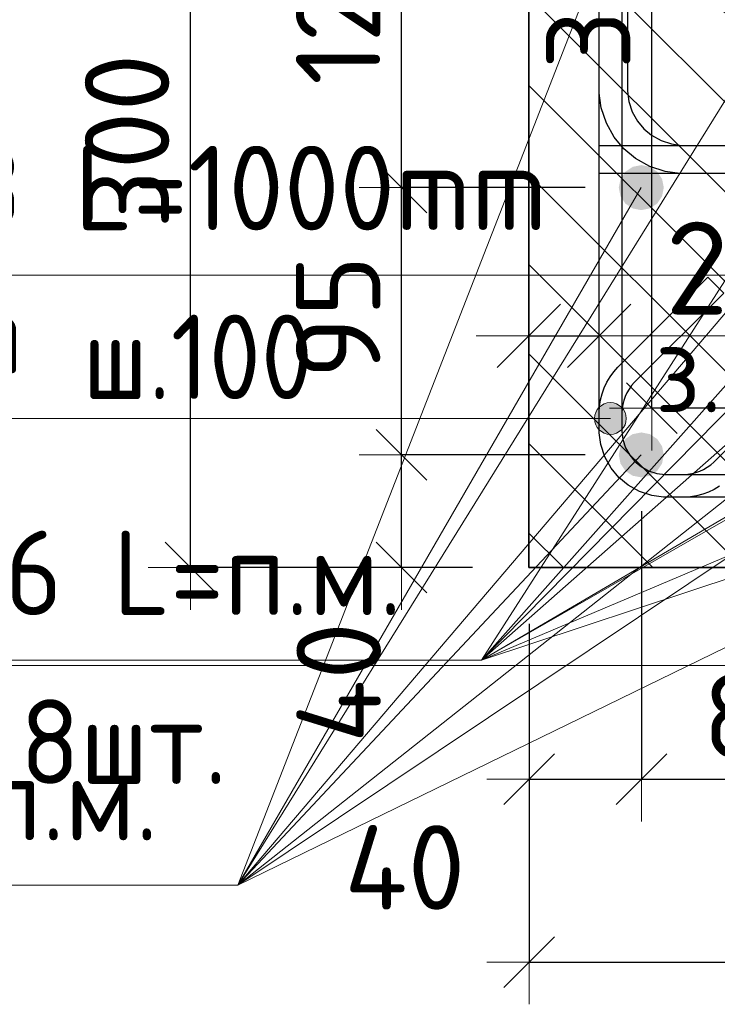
# Model space of a CAD drawing. Header units: metres. Extents: x -38 to 98, y -15 to 21.
# Tile 78 of 147: x 71.95 to 72.198, y 5.151 to 5.501. Entities that reach past the tile are written whole.
import ezdxf

# ---------------------------------------------------------------- set-up
doc = ezdxf.new("R2010")
doc.units = ezdxf.units.M
doc.header["$PDMODE"] = 65
for name, color, linetype, lineweight in [('XR$3$Арм.стержн. Хомут', 240, 'Continuous', 35), ('XR$3$Арм.стержн.горизонт. 1', 180, 'Continuous', 35), ('XR$3$Размерная линия (1)', 7, 'Continuous', 13), ('XR$4$Текст_ примечание', 7, 'Continuous', 13), ('XR$5$Арм. стержнями нижней зоны', 180, 'Continuous', 35), ('XR$5$Арм.стержн. Арматура края', 96, 'Continuous', 35), ('XR$5$Арм.стержн. Хомут', 240, 'Continuous', 35), ('XR$5$Арм.стержн.горизонт. 1', 180, 'Continuous', 35), ('XR$5$Размерная линия (1)', 7, 'Continuous', 13), ('XR$5$Размерная линия_ общее', 7, 'Continuous', 13)]:
    doc.layers.add(name, color=color, linetype=linetype, lineweight=lineweight)
doc.styles.add('ISOCPEUR', font='txt')
doc.dimstyles.new('DIMSTYLE_11', dxfattribs={"dimtxt": 0.033, "dimasz": 0.0375, "dimexe": 0, "dimexo": 0, "dimgap": 0.0165, "dimtad": 2, "dimdec": 0, "dimlfac": 1000, "dimrnd": 1, "dimzin": 12, "dimdsep": 46, "dimtxsty": 'ISOCPEUR', "dimblk1": 'ALL_ML_STRICH', "dimblk2": 'ALL_ML_STRICH', "dimsah": 1, "dimcen": 0, "dimclrd": 7, "dimclre": 256, "dimclrt": 7, "dimadec": 0, "dimazin": 0, "dimtfac": 1, "dimtdec": 0, "dimtix": 1, "dimtmove": 2, "dimatfit": 3, "dimfxl": 0, "dimtvp": 1.2, "dimtzin": 0, "dimlwd": 0, "dimlwe": -3, "dimarcsym": 0})
doc.dimstyles.new('DIMSTYLE_12', dxfattribs={"dimtxt": 0.03, "dimasz": 0.03, "dimexe": 0, "dimexo": 0, "dimgap": 0.015, "dimtad": 2, "dimdec": 0, "dimlfac": 1000, "dimrnd": 1, "dimzin": 12, "dimdsep": 46, "dimtxsty": 'ISOCPEUR', "dimblk1": 'ALL_ML_STRICH', "dimblk2": 'ALL_ML_STRICH', "dimsah": 1, "dimcen": 0, "dimclrd": 7, "dimclre": 256, "dimclrt": 7, "dimadec": 0, "dimazin": 0, "dimtfac": 1, "dimtdec": 0, "dimtix": 1, "dimtmove": 2, "dimatfit": 3, "dimfxl": 0, "dimtzin": 0, "dimlwd": 0, "dimlwe": -3, "dimarcsym": 0})
doc.dimstyles.new('DIMSTYLE_14', dxfattribs={"dimtxt": 0.03, "dimasz": 0.03, "dimexe": 0, "dimexo": 0, "dimgap": 0.015, "dimtad": 2, "dimdec": 0, "dimlfac": 1000, "dimrnd": 1, "dimzin": 12, "dimdsep": 46, "dimtxsty": 'ISOCPEUR', "dimblk1": 'ALL_ML_STRICH', "dimblk2": 'ALL_ML_STRICH', "dimsah": 1, "dimcen": 0, "dimclrd": 7, "dimclre": 256, "dimclrt": 7, "dimadec": 0, "dimazin": 0, "dimtfac": 1, "dimtdec": 0, "dimtix": 1, "dimtmove": 2, "dimatfit": 3, "dimfxl": 0, "dimtvp": 1.2, "dimtzin": 0, "dimlwd": 0, "dimlwe": -3, "dimarcsym": 0})
doc.dimstyles.new('DIMSTYLE_16', dxfattribs={"dimtxt": 0.03, "dimasz": 0.03, "dimexe": 0, "dimexo": 0, "dimgap": 0.015, "dimtad": 0, "dimdec": 0, "dimlfac": 1000, "dimrnd": 1, "dimzin": 12, "dimdsep": 46, "dimtxsty": 'ISOCPEUR', "dimblk1": 'ALL_ML_STRICH', "dimblk2": 'ALL_ML_STRICH', "dimsah": 1, "dimcen": 0, "dimclrd": 7, "dimclre": 256, "dimclrt": 7, "dimadec": 0, "dimazin": 0, "dimtfac": 1, "dimtdec": 0, "dimtix": 1, "dimtmove": 2, "dimatfit": 3, "dimfxl": 0, "dimtvp": 1.2, "dimtzin": 0, "dimlwd": 0, "dimlwe": -3, "dimarcsym": 0})

# ---------------------------------------------------------------- blocks, each defined once
blk = doc.blocks.new('ALL_ML_STRICH')
at = {"color": 0, "linetype": 'ByBlock', "lineweight": -2}
for p, q in [((0, -0.5), (0, 0.5)), ((-0.3, -0.3), (0.3, 0.3)), ((-1, 0), (0.5, 0))]:
    blk.add_line(p, q, dxfattribs=at)
blk = doc.blocks.new('*D77')
at = {"layer": 'DEFPOINTS', "color": 7, "linetype": 'Continuous', "lineweight": 13, "transparency": 33554687}
for p in [(72.29474, 5.66307), (72.1744, 5.36307), (72.2947, 5.36307)]:
    blk.add_point(p, dxfattribs=at)
at = {"layer": 'XR$3$Размерная линия (1)', "color": 9, "linetype": 'Continuous', "lineweight": -2, "true_color": 0xc7c7c7, "transparency": 33554687}
for p, q in [((72.27474, 5.66307), (72.1744, 5.66307)), ((72.2747, 5.36307), (72.1744, 5.36307))]:
    blk.add_line(p, q, dxfattribs=at)
at = {"layer": 'XR$3$Размерная линия (1)', "color": 7, "linetype": 'Continuous', "lineweight": -2, "transparency": 33554687}
blk.add_line((72.1744, 5.36307), (72.1744, 5.66307), dxfattribs=at)
at = {"layer": 'XR$3$Размерная линия (1)', "color": 7, "linetype": 'Continuous', "lineweight": 13, "transparency": 33554687, "xscale": 0.03, "yscale": 0.03, "zscale": 0.03}
for p, rotation in [((72.1744, 5.66307), 90), ((72.1744, 5.36307), 270)]:
    blk.add_blockref('ALL_ML_STRICH', p, dxfattribs=dict(at, rotation=rotation))
at = {"layer": 'XR$3$Размерная линия (1)', "color": 7, "linetype": 'Continuous', "lineweight": 13, "transparency": 33554687, "insert": (72.1519, 5.51457), "char_height": 0.03, "width": 0.09, "attachment_point": 5, "rotation": 90, "style": 'ISOCPEUR'}
blk.add_mtext('\\A1;{300}', dxfattribs=at)
blk = doc.blocks.new('*D789')
at = {"layer": 'DEFPOINTS', "color": 7, "linetype": 'Continuous', "lineweight": 13, "transparency": 33554687}
for p in [(72.13074, 5.38885), (72.13074, 5.35386), (72.15574, 5.34886)]:
    blk.add_point(p, dxfattribs=at)
at = {"layer": 'XR$5$Размерная линия_ общее', "color": 253, "linetype": 'Continuous', "lineweight": -2, "true_color": 0xa0a0a0, "transparency": 33554687}
for p, q in [((72.13074, 5.37386), (72.13074, 5.38885)), ((72.15574, 5.36886), (72.15574, 5.38885))]:
    blk.add_line(p, q, dxfattribs=at)
at = {"layer": 'XR$5$Размерная линия_ общее', "color": 7, "linetype": 'Continuous', "lineweight": -2, "transparency": 33554687}
blk.add_line((72.13074, 5.38885), (72.15574, 5.38885), dxfattribs=at)
at = {"layer": 'XR$5$Размерная линия_ общее', "color": 7, "linetype": 'Continuous', "lineweight": 13, "transparency": 33554687, "xscale": 0.0375, "yscale": 0.0375, "zscale": 0.0375, "rotation": 180}
blk.add_blockref('ALL_ML_STRICH', (72.13074, 5.38885), dxfattribs=at)
at = {"layer": 'XR$5$Размерная линия_ общее', "color": 7, "linetype": 'Continuous', "lineweight": 13, "transparency": 33554687, "xscale": 0.0375, "yscale": 0.0375, "zscale": 0.0375}
blk.add_blockref('ALL_ML_STRICH', (72.15574, 5.38885), dxfattribs=at)
at = {"layer": 'XR$5$Размерная линия_ общее', "color": 7, "linetype": 'Continuous', "lineweight": 13, "transparency": 33554687, "insert": (72.20246, 5.41285), "char_height": 0.033, "width": 0.066, "attachment_point": 5, "style": 'ISOCPEUR'}
blk.add_mtext('\\A1;{25}', dxfattribs=at)
at = {"layer": 'XR$5$Размерная линия_ общее', "color": 7, "linetype": 'Continuous', "lineweight": 13, "transparency": 33554687, "insert": (72.17552, 5.38864), "char_height": 0.027, "width": 0.00135, "attachment_point": 1, "line_spacing_factor": 0.60241, "style": 'ISOCPEUR'}
blk.add_mtext('з.с.', dxfattribs=at)
blk = doc.blocks.new('*D791')
at = {"layer": 'DEFPOINTS', "color": 7, "linetype": 'Continuous', "lineweight": 13, "transparency": 33554687}
for p in [(72.13078, 5.60648), (72.01043, 5.30648), (72.13074, 5.30648)]:
    blk.add_point(p, dxfattribs=at)
at = {"layer": 'XR$5$Размерная линия (1)', "color": 9, "linetype": 'Continuous', "lineweight": -2, "true_color": 0xc7c7c7, "transparency": 33554687}
for p, q in [((72.11078, 5.60648), (72.01043, 5.60648)), ((72.11074, 5.30648), (72.01043, 5.30648))]:
    blk.add_line(p, q, dxfattribs=at)
at = {"layer": 'XR$5$Размерная линия (1)', "color": 7, "linetype": 'Continuous', "lineweight": -2, "transparency": 33554687}
blk.add_line((72.01043, 5.30648), (72.01043, 5.60648), dxfattribs=at)
at = {"layer": 'XR$5$Размерная линия (1)', "color": 7, "linetype": 'Continuous', "lineweight": 13, "transparency": 33554687, "xscale": 0.03, "yscale": 0.03, "zscale": 0.03}
for p, rotation in [((72.01043, 5.60648), 90), ((72.01043, 5.30648), 270)]:
    blk.add_blockref('ALL_ML_STRICH', p, dxfattribs=dict(at, rotation=rotation))
at = {"layer": 'XR$5$Размерная линия (1)', "color": 7, "linetype": 'Continuous', "lineweight": 13, "transparency": 33554687, "insert": (71.98793, 5.45798), "char_height": 0.03, "width": 0.09, "attachment_point": 5, "rotation": 90, "style": 'ISOCPEUR'}
blk.add_mtext('\\A1;{300}', dxfattribs=at)
blk = doc.blocks.new('*D792')
at = {"layer": 'DEFPOINTS', "color": 7, "linetype": 'Continuous', "lineweight": 13, "transparency": 33554687}
for p in [(72.13078, 5.30648), (72.38074, 5.30648), (72.13078, 5.16625)]:
    blk.add_point(p, dxfattribs=at)
at = {"layer": 'XR$5$Размерная линия (1)', "color": 9, "linetype": 'Continuous', "lineweight": -2, "true_color": 0xc7c7c7, "transparency": 33554687}
for p, q in [((72.13078, 5.28648), (72.13078, 5.16625)), ((72.38074, 5.28648), (72.38074, 5.16625))]:
    blk.add_line(p, q, dxfattribs=at)
at = {"layer": 'XR$5$Размерная линия (1)', "color": 7, "linetype": 'Continuous', "lineweight": -2, "transparency": 33554687}
blk.add_line((72.13078, 5.16625), (72.38074, 5.16625), dxfattribs=at)
at = {"layer": 'XR$5$Размерная линия (1)', "color": 7, "linetype": 'Continuous', "lineweight": 13, "transparency": 33554687, "xscale": 0.03, "yscale": 0.03, "zscale": 0.03, "rotation": 180}
blk.add_blockref('ALL_ML_STRICH', (72.13078, 5.16625), dxfattribs=at)
at = {"layer": 'XR$5$Размерная линия (1)', "color": 7, "linetype": 'Continuous', "lineweight": 13, "transparency": 33554687, "xscale": 0.03, "yscale": 0.03, "zscale": 0.03}
blk.add_blockref('ALL_ML_STRICH', (72.38074, 5.16625), dxfattribs=at)
at = {"layer": 'XR$5$Размерная линия (1)', "color": 7, "linetype": 'Continuous', "lineweight": 13, "transparency": 33554687, "insert": (72.25726, 5.18875), "char_height": 0.03, "width": 0.09, "attachment_point": 5, "style": 'ISOCPEUR'}
blk.add_mtext('\\A1;{250}', dxfattribs=at)
blk = doc.blocks.new('*D796')
at = {"layer": 'DEFPOINTS', "color": 7, "linetype": 'Continuous', "lineweight": 13, "transparency": 33554687}
for p in [(72.1707, 5.34648), (72.13078, 5.30648), (72.13078, 5.23125)]:
    blk.add_point(p, dxfattribs=at)
at = {"layer": 'XR$5$Размерная линия (1)', "color": 9, "linetype": 'Continuous', "lineweight": -2, "true_color": 0xc7c7c7, "transparency": 33554687}
for p, q in [((72.1707, 5.32648), (72.1707, 5.23125)), ((72.13078, 5.28648), (72.13078, 5.23125))]:
    blk.add_line(p, q, dxfattribs=at)
at = {"layer": 'XR$5$Размерная линия (1)', "color": 7, "linetype": 'Continuous', "lineweight": -2, "transparency": 33554687}
blk.add_line((72.13078, 5.23125), (72.1707, 5.23125), dxfattribs=at)
at = {"layer": 'XR$5$Размерная линия (1)', "color": 7, "linetype": 'Continuous', "lineweight": 13, "transparency": 33554687, "xscale": 0.03, "yscale": 0.03, "zscale": 0.03, "rotation": 180}
blk.add_blockref('ALL_ML_STRICH', (72.13078, 5.23125), dxfattribs=at)
at = {"layer": 'XR$5$Размерная линия (1)', "color": 7, "linetype": 'Continuous', "lineweight": 13, "transparency": 33554687, "xscale": 0.03, "yscale": 0.03, "zscale": 0.03}
blk.add_blockref('ALL_ML_STRICH', (72.1707, 5.23125), dxfattribs=at)
at = {"layer": 'XR$5$Размерная линия (1)', "color": 7, "linetype": 'Continuous', "lineweight": 13, "transparency": 33554687, "insert": (72.08662, 5.19989), "char_height": 0.03, "width": 0.06, "attachment_point": 5, "style": 'ISOCPEUR'}
blk.add_mtext('\\A1;{40}', dxfattribs=at)
blk = doc.blocks.new('*D797')
at = {"layer": 'DEFPOINTS', "color": 7, "linetype": 'Continuous', "lineweight": 13, "transparency": 33554687}
for p in [(72.1707, 5.34648), (72.2557, 5.34648), (72.1707, 5.23125)]:
    blk.add_point(p, dxfattribs=at)
at = {"layer": 'XR$5$Размерная линия (1)', "color": 9, "linetype": 'Continuous', "lineweight": -2, "true_color": 0xc7c7c7, "transparency": 33554687}
for p, q in [((72.1707, 5.32648), (72.1707, 5.23125)), ((72.2557, 5.32648), (72.2557, 5.23125))]:
    blk.add_line(p, q, dxfattribs=at)
at = {"layer": 'XR$5$Размерная линия (1)', "color": 7, "linetype": 'Continuous', "lineweight": -2, "transparency": 33554687}
blk.add_line((72.1707, 5.23125), (72.2557, 5.23125), dxfattribs=at)
at = {"layer": 'XR$5$Размерная линия (1)', "color": 7, "linetype": 'Continuous', "lineweight": 13, "transparency": 33554687, "xscale": 0.03, "yscale": 0.03, "zscale": 0.03, "rotation": 180}
blk.add_blockref('ALL_ML_STRICH', (72.1707, 5.23125), dxfattribs=at)
at = {"layer": 'XR$5$Размерная линия (1)', "color": 7, "linetype": 'Continuous', "lineweight": 13, "transparency": 33554687, "xscale": 0.03, "yscale": 0.03, "zscale": 0.03}
blk.add_blockref('ALL_ML_STRICH', (72.2557, 5.23125), dxfattribs=at)
at = {"layer": 'XR$5$Размерная линия (1)', "color": 7, "linetype": 'Continuous', "lineweight": 13, "transparency": 33554687, "insert": (72.2147, 5.25375), "char_height": 0.03, "width": 0.06, "attachment_point": 5, "style": 'ISOCPEUR'}
blk.add_mtext('\\A1;{85}', dxfattribs=at)
blk = doc.blocks.new('*D880')
at = {"layer": 'DEFPOINTS', "color": 7, "linetype": 'Continuous', "lineweight": 13, "transparency": 33554687}
for p in [(72.1707, 5.34648), (72.08543, 5.30648), (72.13074, 5.30648)]:
    blk.add_point(p, dxfattribs=at)
at = {"layer": 'XR$5$Размерная линия (1)', "color": 9, "linetype": 'Continuous', "lineweight": -2, "true_color": 0xc7c7c7, "transparency": 33554687}
for p, q in [((72.1507, 5.34648), (72.08543, 5.34648)), ((72.11074, 5.30648), (72.08543, 5.30648))]:
    blk.add_line(p, q, dxfattribs=at)
at = {"layer": 'XR$5$Размерная линия (1)', "color": 7, "linetype": 'Continuous', "lineweight": -2, "transparency": 33554687}
blk.add_line((72.08543, 5.30648), (72.08543, 5.34648), dxfattribs=at)
at = {"layer": 'XR$5$Размерная линия (1)', "color": 7, "linetype": 'Continuous', "lineweight": 13, "transparency": 33554687, "xscale": 0.03, "yscale": 0.03, "zscale": 0.03}
for p, rotation in [((72.08543, 5.34648), 90), ((72.08543, 5.30648), 270)]:
    blk.add_blockref('ALL_ML_STRICH', p, dxfattribs=dict(at, rotation=rotation))
at = {"layer": 'XR$5$Размерная линия (1)', "color": 7, "linetype": 'Continuous', "lineweight": 13, "transparency": 33554687, "insert": (72.06314, 5.26558), "char_height": 0.03, "width": 0.06, "attachment_point": 5, "rotation": 90, "style": 'ISOCPEUR'}
blk.add_mtext('\\A1;{40}', dxfattribs=at)
blk = doc.blocks.new('*D881')
at = {"layer": 'DEFPOINTS', "color": 7, "linetype": 'Continuous', "lineweight": 13, "transparency": 33554687}
for p in [(72.1707, 5.44148), (72.08543, 5.34648), (72.1707, 5.34648)]:
    blk.add_point(p, dxfattribs=at)
at = {"layer": 'XR$5$Размерная линия (1)', "color": 9, "linetype": 'Continuous', "lineweight": -2, "true_color": 0xc7c7c7, "transparency": 33554687}
for p, q in [((72.1507, 5.44148), (72.08543, 5.44148)), ((72.1507, 5.34648), (72.08543, 5.34648))]:
    blk.add_line(p, q, dxfattribs=at)
at = {"layer": 'XR$5$Размерная линия (1)', "color": 7, "linetype": 'Continuous', "lineweight": -2, "transparency": 33554687}
blk.add_line((72.08543, 5.34648), (72.08543, 5.44148), dxfattribs=at)
at = {"layer": 'XR$5$Размерная линия (1)', "color": 7, "linetype": 'Continuous', "lineweight": 13, "transparency": 33554687, "xscale": 0.03, "yscale": 0.03, "zscale": 0.03}
for p, rotation in [((72.08543, 5.44148), 90), ((72.08543, 5.34648), 270)]:
    blk.add_blockref('ALL_ML_STRICH', p, dxfattribs=dict(at, rotation=rotation))
at = {"layer": 'XR$5$Размерная линия (1)', "color": 7, "linetype": 'Continuous', "lineweight": 13, "transparency": 33554687, "insert": (72.06293, 5.39548), "char_height": 0.03, "width": 0.06, "attachment_point": 5, "rotation": 90, "style": 'ISOCPEUR'}
blk.add_mtext('\\A1;{95}', dxfattribs=at)
blk = doc.blocks.new('*D882')
at = {"layer": 'DEFPOINTS', "color": 7, "linetype": 'Continuous', "lineweight": 13, "transparency": 33554687}
for p in [(72.1707, 5.56148), (72.08543, 5.44148), (72.1707, 5.44148)]:
    blk.add_point(p, dxfattribs=at)
at = {"layer": 'XR$5$Размерная линия (1)', "color": 9, "linetype": 'Continuous', "lineweight": -2, "true_color": 0xc7c7c7, "transparency": 33554687}
for p, q in [((72.1507, 5.56148), (72.08543, 5.56148)), ((72.1507, 5.44148), (72.08543, 5.44148))]:
    blk.add_line(p, q, dxfattribs=at)
at = {"layer": 'XR$5$Размерная линия (1)', "color": 7, "linetype": 'Continuous', "lineweight": -2, "transparency": 33554687}
blk.add_line((72.08543, 5.44148), (72.08543, 5.56148), dxfattribs=at)
at = {"layer": 'XR$5$Размерная линия (1)', "color": 7, "linetype": 'Continuous', "lineweight": 13, "transparency": 33554687, "xscale": 0.03, "yscale": 0.03, "zscale": 0.03}
for p, rotation in [((72.08543, 5.56148), 90), ((72.08543, 5.44148), 270)]:
    blk.add_blockref('ALL_ML_STRICH', p, dxfattribs=dict(at, rotation=rotation))
at = {"layer": 'XR$5$Размерная линия (1)', "color": 7, "linetype": 'Continuous', "lineweight": 13, "transparency": 33554687, "insert": (72.06293, 5.50598), "char_height": 0.03, "width": 0.09, "attachment_point": 5, "rotation": 90, "style": 'ISOCPEUR'}
blk.add_mtext('\\A1;{120}', dxfattribs=at)

msp = doc.modelspace()

# ---------------------------------------------------------------- hatches: boundary and pattern name
at = {"linetype": 'Continuous', "lineweight": 25, "transparency": 33554687}
h = msp.add_hatch(dxfattribs=at)
h.set_pattern_fill('__________540', scale=0.015, style=0, pattern_type=2)
h.set_pattern_definition([(135, (0, 0), (-0.031819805, -0.031819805), [0.4, -0.05, 0, -0.05]), (135, (-0.01591, -0.01591), (-0.031819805, -0.031819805), [0.8, -0.1, 0.1, -0.1])])
h.paths.add_polyline_path([(72.38074, 5.60648), (72.13074, 5.60648), (72.13074, 5.30648), (72.38074, 5.30648)], flags=0)
at = {"layer": 'XR$5$Арм.стержн. Хомут', "linetype": 'Continuous', "lineweight": 13, "transparency": 33554687}
for points in [[(72.15486, 5.36224), (72.15689, 5.35459), (72.15689, 5.36427)], [(72.15689, 5.36427), (72.1597, 5.35381), (72.1597, 5.36506)], [(72.15689, 5.36427), (72.15689, 5.35459), (72.1597, 5.35381)], [(72.1597, 5.36506), (72.1597, 5.35381), (72.16251, 5.35459)], [(72.1597, 5.36506), (72.16251, 5.35459), (72.16251, 5.36427)], [(72.16251, 5.36427), (72.16251, 5.35459), (72.16454, 5.35662)], [(72.16251, 5.36427), (72.16454, 5.35662), (72.16454, 5.36224)], [(72.15486, 5.35662), (72.15486, 5.36224), (72.15408, 5.35943)], [(72.15486, 5.36224), (72.15486, 5.35662), (72.15689, 5.35459)], [(72.16454, 5.36224), (72.16454, 5.35662), (72.16533, 5.35943)]]:
    msp.add_hatch(color=7, dxfattribs=at).paths.add_polyline_path(points)
at = {"layer": 'XR$5$Арм.стержн.горизонт. 1', "linetype": 'Continuous', "lineweight": 50, "transparency": 33554687}
for points in [[(72.17866, 5.44148), (72.17805, 5.44454), (72.17632, 5.44714), (72.17372, 5.44887), (72.17066, 5.44948), (72.1676, 5.44887), (72.16501, 5.44714), (72.16327, 5.44454), (72.16266, 5.44148), (72.16327, 5.43842), (72.16501, 5.43582), (72.1676, 5.43409), (72.17066, 5.43348), (72.17372, 5.43409), (72.17632, 5.43582), (72.17805, 5.43842)], [(72.17866, 5.34648), (72.17805, 5.34954), (72.17632, 5.35214), (72.17372, 5.35387), (72.17066, 5.35448), (72.1676, 5.35387), (72.16501, 5.35214), (72.16327, 5.34954), (72.16266, 5.34648), (72.16327, 5.34342), (72.16501, 5.34082), (72.1676, 5.33909), (72.17066, 5.33848), (72.17372, 5.33909), (72.17632, 5.34082), (72.17805, 5.34342)]]:
    msp.add_hatch(color=7, dxfattribs=at).paths.add_polyline_path(points)

# ---------------------------------------------------------------- linework, layer by layer
at = {"color": 7, "linetype": 'Continuous', "lineweight": 35, "transparency": 33554687}
for p, q in [((72.13074, 5.60648), (72.13074, 5.30648)), ((72.13074, 5.30648), (72.38074, 5.30648))]:
    msp.add_line(p, q, dxfattribs=at)
at = {"color": 7, "linetype": 'Continuous', "lineweight": 13, "transparency": 33554687}
msp.add_line((72.15574, 5.38885), (72.21974, 5.38885), dxfattribs=at)
at = {"layer": 'XR$3$Арм.стержн. Хомут', "color": 7, "linetype": 'Continuous', "lineweight": 13, "transparency": 33554687}
for p, q in [((71.88614, 5.41033), (72.16914, 5.41033)), ((72.16914, 5.41033), (72.32366, 5.41033))]:
    msp.add_line(p, q, dxfattribs=at)
at = {"layer": 'XR$3$Арм.стержн.горизонт. 1', "color": 7, "linetype": 'Continuous', "lineweight": 13, "transparency": 33554687}
for p, q in [((72.11391, 5.27357), (72.3347, 5.61807)), ((72.11391, 5.27357), (72.41963, 5.61807)), ((72.11391, 5.27357), (72.5047, 5.61807)), ((72.11391, 5.27357), (72.50474, 5.49807)), ((72.11391, 5.27357), (72.33466, 5.49807)), ((72.11391, 5.27357), (72.33466, 5.40307)), ((72.11391, 5.27357), (72.41966, 5.40307)), ((72.11391, 5.27357), (72.50474, 5.40307)), ((71.88791, 5.27357), (72.11391, 5.27357))]:
    msp.add_line(p, q, dxfattribs=at)
at = {"layer": 'XR$4$Текст_ примечание', "color": 7, "linetype": 'Continuous', "lineweight": 13, "transparency": 33554687}
msp.add_line((86.41979, 5.27171), (67.91979, 5.27171), dxfattribs=at)
at = {"layer": 'XR$5$Арм. стержнями нижней зоны', "color": 4, "linetype": 'Continuous', "lineweight": 25, "transparency": 33554687}
msp.add_lwpolyline([(72.15574, 5.45648), (72.56791, 5.45648), (72.56791, 5.44648), (72.15574, 5.44648), (72.15574, 5.45648)], dxfattribs=at)
at = {"layer": 'XR$5$Арм.стержн. Арматура края', "color": 4, "linetype": 'Continuous', "lineweight": 25, "transparency": 33554687}
for points in [[(72.56791, 5.44648), (72.1843, 5.44648), (72.17909, 5.44721), (72.17365, 5.449), (72.16864, 5.45181), (72.16451, 5.45525), (72.16106, 5.45938), (72.15826, 5.46439), (72.15646, 5.46983), (72.15574, 5.47505), (72.15574, 5.55192), (72.15646, 5.55713), (72.15826, 5.56257), (72.16106, 5.56758), (72.16451, 5.57171), (72.16864, 5.57516), (72.17365, 5.57796), (72.17909, 5.57976), (72.1843, 5.58048), (72.56791, 5.58048)], [(72.56791, 5.57048), (72.185, 5.57048), (72.18136, 5.56998), (72.17769, 5.56877), (72.17434, 5.56689), (72.17161, 5.56461), (72.16933, 5.56188), (72.16745, 5.55853), (72.16624, 5.55486), (72.16574, 5.55122), (72.16574, 5.47574), (72.16624, 5.4721), (72.16745, 5.46844), (72.16933, 5.46508), (72.17161, 5.46235), (72.17434, 5.46008), (72.17769, 5.4582), (72.18136, 5.45699), (72.185, 5.45648), (72.56791, 5.45648)]]:
    msp.add_lwpolyline(points, dxfattribs=at)
at = {"layer": 'XR$5$Арм.стержн. Хомут', "color": 7, "linetype": 'Continuous', "lineweight": 13, "transparency": 33554687}
for p, q in [((72.1597, 5.36506), (72.1597, 5.36506)), ((71.71501, 5.35943), (71.97801, 5.35943)), ((71.97801, 5.35943), (72.1597, 5.35943)), ((72.15408, 5.35943), (72.15408, 5.35943)), ((72.16533, 5.35943), (72.16533, 5.35943)), ((72.1597, 5.35381), (72.1597, 5.35381))]:
    msp.add_line(p, q, dxfattribs=at)
at = {"layer": 'XR$5$Арм.стержн. Хомут', "color": 40, "linetype": 'Continuous', "lineweight": 25, "transparency": 33554687}
for points in [[(72.19848, 5.33538), (72.19654, 5.33424), (72.19454, 5.3333), (72.19247, 5.33255), (72.1903, 5.33199), (72.18809, 5.33163), (72.18593, 5.33148), (72.17855, 5.33148), (72.17438, 5.33206), (72.17003, 5.3335), (72.16602, 5.33574), (72.16272, 5.3385), (72.15996, 5.3418), (72.15772, 5.34581), (72.15628, 5.35016), (72.1557, 5.35433), (72.1557, 5.5518)], [(72.19848, 5.33538), (72.19654, 5.33424), (72.19454, 5.3333), (72.19247, 5.33255), (72.1903, 5.33199), (72.18809, 5.33163), (72.18593, 5.33148), (72.17855, 5.33148), (72.17438, 5.33206), (72.17003, 5.3335), (72.16602, 5.33574), (72.16272, 5.3385), (72.15996, 5.3418), (72.15772, 5.34581), (72.15628, 5.35016), (72.1557, 5.35433), (72.1557, 5.5518)], [(72.1637, 5.55125), (72.1637, 5.35489), (72.16411, 5.35198), (72.16507, 5.34905), (72.16658, 5.34636), (72.1684, 5.34418), (72.17058, 5.34236), (72.17326, 5.34085), (72.1762, 5.33989), (72.17911, 5.33948), (72.18565, 5.33948), (72.18717, 5.33959), (72.18865, 5.33983), (72.1901, 5.3402), (72.19148, 5.3407), (72.19281, 5.34133), (72.1941, 5.34209), (72.19532, 5.34296), (72.19646, 5.34396), (72.22825, 5.37574)], [(72.1637, 5.55125), (72.1637, 5.35489), (72.16411, 5.35198), (72.16507, 5.34905), (72.16658, 5.34636), (72.1684, 5.34418), (72.17058, 5.34236), (72.17326, 5.34085), (72.1762, 5.33989), (72.17911, 5.33948), (72.18565, 5.33948), (72.18717, 5.33959), (72.18865, 5.33983), (72.1901, 5.3402), (72.19148, 5.3407), (72.19281, 5.34133), (72.1941, 5.34209), (72.19532, 5.34296), (72.19646, 5.34396), (72.22825, 5.37574)], [(72.32906, 5.33148), (72.17855, 5.33148), (72.17438, 5.33206), (72.17003, 5.3335), (72.16602, 5.33574), (72.16272, 5.3385), (72.15996, 5.3418), (72.15772, 5.34581), (72.15628, 5.35016), (72.1557, 5.35433), (72.1557, 5.36172), (72.15585, 5.36387), (72.15621, 5.36608), (72.15677, 5.36825), (72.15752, 5.37032), (72.15846, 5.37232), (72.1596, 5.37426), (72.16091, 5.37607), (72.16232, 5.3777), (72.19431, 5.40969), (72.19996, 5.40403)], [(72.32906, 5.33148), (72.17855, 5.33148), (72.17438, 5.33206), (72.17003, 5.3335), (72.16602, 5.33574), (72.16272, 5.3385), (72.15996, 5.3418), (72.15772, 5.34581), (72.15628, 5.35016), (72.1557, 5.35433), (72.1557, 5.36172), (72.15585, 5.36387), (72.15621, 5.36608), (72.15677, 5.36825), (72.15752, 5.37032), (72.15846, 5.37232), (72.1596, 5.37426), (72.16091, 5.37607), (72.16232, 5.3777), (72.19431, 5.40969), (72.19996, 5.40403)], [(72.19996, 5.40403), (72.16818, 5.37224), (72.16718, 5.3711), (72.1663, 5.36988), (72.16555, 5.36859), (72.16492, 5.36726), (72.16442, 5.36588), (72.16405, 5.36443), (72.16381, 5.36295), (72.1637, 5.36143), (72.1637, 5.35489), (72.16411, 5.35198), (72.16507, 5.34905), (72.16658, 5.34636), (72.1684, 5.34418), (72.17058, 5.34236), (72.17326, 5.34085), (72.1762, 5.33989), (72.17911, 5.33948), (72.32851, 5.33948)], [(72.19996, 5.40403), (72.16818, 5.37224), (72.16718, 5.3711), (72.1663, 5.36988), (72.16555, 5.36859), (72.16492, 5.36726), (72.16442, 5.36588), (72.16405, 5.36443), (72.16381, 5.36295), (72.1637, 5.36143), (72.1637, 5.35489), (72.16411, 5.35198), (72.16507, 5.34905), (72.16658, 5.34636), (72.1684, 5.34418), (72.17058, 5.34236), (72.17326, 5.34085), (72.1762, 5.33989), (72.17911, 5.33948), (72.32851, 5.33948)]]:
    msp.add_lwpolyline(points, dxfattribs=at)
at = {"layer": 'XR$5$Арм.стержн. Хомут', "color": 7, "linetype": 'Continuous', "lineweight": 13, "transparency": 33554687}
msp.add_circle((72.1597, 5.35943), 0.00563, dxfattribs=at)
at = {"layer": 'XR$5$Арм.стержн.горизонт. 1', "color": 7, "linetype": 'Continuous', "lineweight": 13, "transparency": 33554687}
for p, q in [((72.02729, 5.19353), (72.3407, 5.56148)), ((72.02729, 5.19353), (72.25563, 5.56148)), ((72.02729, 5.19353), (72.1707, 5.56148)), ((72.02729, 5.19353), (72.17066, 5.44148)), ((72.02729, 5.19353), (72.34074, 5.44148)), ((72.02729, 5.19353), (72.34074, 5.34648)), ((72.02729, 5.19353), (72.25566, 5.34648)), ((72.02729, 5.19353), (72.17066, 5.34648)), ((71.80129, 5.19353), (72.02729, 5.19353))]:
    msp.add_line(p, q, dxfattribs=at)

# ---------------------------------------------------------------- texts
at = {"layer": 'XR$3$Арм.стержн. Хомут', "color": 7, "linetype": 'Continuous', "lineweight": 25, "transparency": 33554687, "char_height": 0.03, "attachment_point": 7, "style": 'ISOCPEUR'}
for s, insert, width in [('\\W0.96;ø8 L=1000mm ', (71.90614, 5.42633), 0.2722217), ('\\W0.90;ш.100 ', (71.97214, 5.36633), 0.1244867)]:
    msp.add_mtext(s, dxfattribs=dict(at, insert=insert, width=width))
at = {"layer": 'XR$3$Арм.стержн.горизонт. 1', "color": 7, "linetype": 'Continuous', "lineweight": 25, "transparency": 33554687, "char_height": 0.03, "attachment_point": 7, "style": 'ISOCPEUR'}
for s, insert, width in [('\\W0.94;ø16 L=п.м.', (71.90791, 5.28957), 0.1999832), ('\\W0.94;8шт. ', (71.94991, 5.22957), 0.1161286)]:
    msp.add_mtext(s, dxfattribs=dict(at, insert=insert, width=width))
at = {"layer": 'XR$5$Арм.стержн. Хомут', "color": 7, "linetype": 'Continuous', "lineweight": 25, "transparency": 33554687, "insert": (71.72001, 5.37543), "char_height": 0.03, "width": 0.2722217, "attachment_point": 7, "style": 'ISOCPEUR'}
msp.add_mtext('\\W0.96;ø8 L=1000mm ', dxfattribs=at)
at = {"layer": 'XR$5$Арм.стержн.горизонт. 1', "color": 7, "linetype": 'Continuous', "lineweight": 25, "transparency": 33554687, "insert": (71.82129, 5.20953), "char_height": 0.03, "width": 0.1999832, "attachment_point": 7, "style": 'ISOCPEUR'}
msp.add_mtext('\\W0.94;ø16 L=п.м.', dxfattribs=at)

# ---------------------------------------------------------------- dimensions: what is measured, and where the dimension line sits
at = {"layer": 'XR$3$Размерная линия (1)', "color": 7, "linetype": 'Continuous', "lineweight": 13, "transparency": 33554687}
dim = msp.add_linear_dim(base=(72.1744, 5.66307), p1=(72.2747, 5.36307), p2=(72.27474, 5.66307), angle=90, dimstyle='DIMSTYLE_12', override={"dimpost": '<>', "dimclrd": 7, "dimclre": 9, "dimclrt": 7, "dimlwd": 0, "dimlwe": 65533}, dxfattribs=at)
dim.commit()
dim.dimension.update_dxf_attribs({"geometry": '*D77', "text_midpoint": (72.1519, 5.51457), "dimtype": 160})
at = {"layer": 'XR$5$Размерная линия (1)', "color": 7, "linetype": 'Continuous', "lineweight": 13, "transparency": 33554687}
for base, p1, p2, dimstyle, picture, middle in [((72.01043, 5.60648), (72.11074, 5.30648), (72.11078, 5.60648), 'DIMSTYLE_12', '*D791', (71.98793, 5.45798)), ((72.08543, 5.56148), (72.1507, 5.44148), (72.1507, 5.56148), 'DIMSTYLE_12', '*D882', (72.06293, 5.50598)), ((72.08543, 5.44148), (72.1507, 5.34648), (72.1507, 5.44148), 'DIMSTYLE_12', '*D881', (72.06293, 5.39548)), ((72.08543, 5.34648), (72.11074, 5.30648), (72.1507, 5.34648), 'DIMSTYLE_14', '*D880', (72.06314, 5.26558))]:
    dim = msp.add_linear_dim(base=base, p1=p1, p2=p2, angle=90, dimstyle=dimstyle, override={"dimpost": '<>', "dimclrd": 7, "dimclre": 9, "dimclrt": 7, "dimlwd": 0, "dimlwe": 65533}, dxfattribs=at)
    dim.commit()
    dim.dimension.update_dxf_attribs({"geometry": picture, "text_midpoint": middle, "dimtype": 160})
for base, p1, p2, dimstyle, picture, middle in [((72.1707, 5.23125), (72.13078, 5.28648), (72.1707, 5.32648), 'DIMSTYLE_16', '*D796', (72.08662, 5.19989)), ((72.2557, 5.23125), (72.1707, 5.32648), (72.2557, 5.32648), 'DIMSTYLE_12', '*D797', (72.2147, 5.25375)), ((72.38074, 5.16625), (72.13078, 5.28648), (72.38074, 5.28648), 'DIMSTYLE_12', '*D792', (72.25726, 5.18875))]:
    dim = msp.add_linear_dim(base=base, p1=p1, p2=p2, dimstyle=dimstyle, override={"dimpost": '<>', "dimclrd": 7, "dimclre": 9, "dimclrt": 7, "dimlwd": 0, "dimlwe": 65533}, dxfattribs=at)
    dim.commit()
    dim.dimension.update_dxf_attribs({"geometry": picture, "text_midpoint": middle, "dimtype": 160})
at = {"layer": 'XR$5$Размерная линия_ общее', "color": 7, "linetype": 'Continuous', "lineweight": 13, "transparency": 33554687}
dim = msp.add_linear_dim(base=(72.15574, 5.38885), p1=(72.13074, 5.37386), p2=(72.15574, 5.36886), text='<>\\Xз.с.', dimstyle='DIMSTYLE_11', override={"dimpost": '<>', "dimclrd": 7, "dimclre": 253, "dimclrt": 7, "dimlwd": 0, "dimlwe": 65533}, dxfattribs=at)
dim.commit()
dim.dimension.update_dxf_attribs({"geometry": '*D789', "text_midpoint": (72.20246, 5.41285), "dimtype": 160})

doc.saveas('drawing.dxf')
